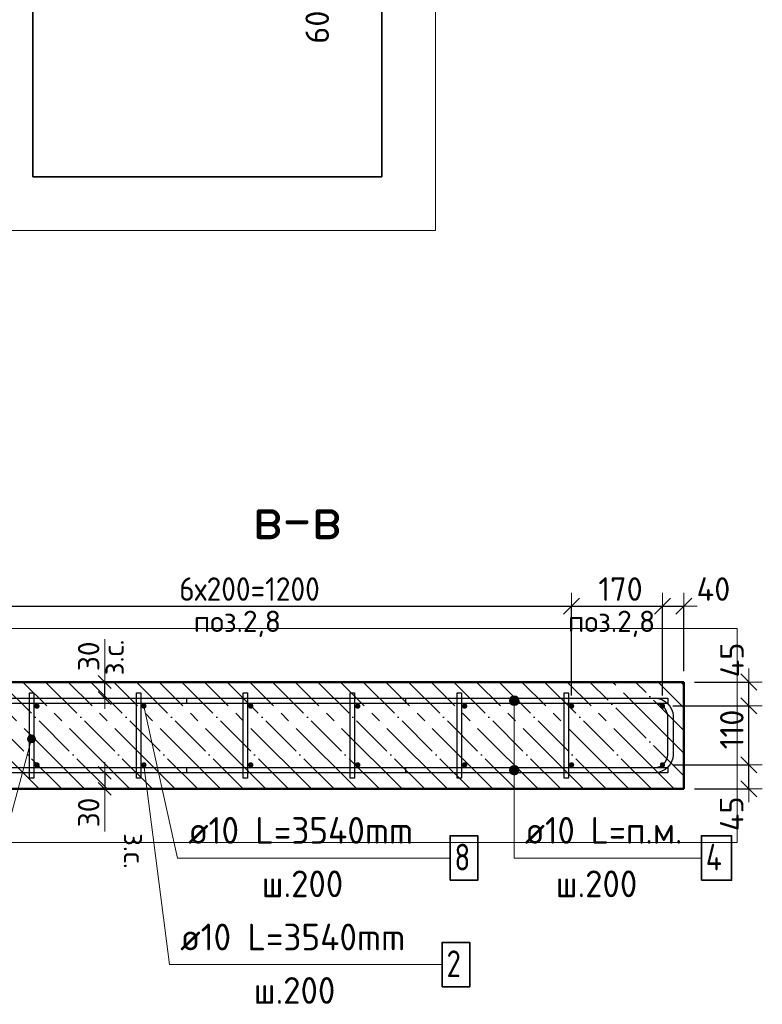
# Model space of a CAD drawing. Header units: millimetres. Extents: x -19950 to 69837, y -2757 to 40090.
# Tile 56 of 136: x 2708 to 4097, y 4899 to 6742. Entities that reach past the tile are written whole.
import ezdxf

# ---------------------------------------------------------------- set-up
doc = ezdxf.new("R2010")
doc.units = ezdxf.units.MM
doc.header["$PDMODE"] = 65
doc.linetypes.add('______11', pattern=[100, 80, -10, 0, -10])
doc.linetypes.add('______5', pattern=[220, 160, -20, 20, -20])
for name, color, linetype, lineweight in [('Standard', 7, 'Continuous', 25), ('Арм.стержн. Арматура края', 96, 'Continuous', 35), ('Арм.стержн. вертикальными 1', 22, 'Continuous', 35), ('Арм.стержн.горизонт. 1', 180, 'Continuous', 35), ('Размерная линия_ общее', 7, 'Continuous', 13), ('Размерная линия_ общее_1', 7, 'Continuous', 13)]:
    doc.layers.add(name, color=color, linetype=linetype, lineweight=lineweight)
doc.layers.add('Арм.стержн.Стяжки', color=7, linetype='Continuous', lineweight=35, true_color=0x501e0f)
doc.styles.add('ISOCPEUR', font='ISOCPEUR')
doc.dimstyles.new('DIMSTYLE_3', dxfattribs={"dimtxt": 40, "dimasz": 40, "dimexe": 0, "dimexo": 0.001, "dimgap": 20, "dimtad": 2, "dimdec": 0, "dimrnd": 5, "dimzin": 12, "dimdsep": 46, "dimtxsty": 'ISOCPEUR', "dimblk1": 'ALL_ML_STRICH', "dimblk2": 'ALL_ML_STRICH', "dimsah": 1, "dimcen": 0, "dimse1": 1, "dimse2": 1, "dimclrd": 7, "dimclre": 256, "dimclrt": 7, "dimadec": 0, "dimazin": 0, "dimtfac": 1, "dimtdec": 0, "dimtix": 1, "dimtmove": 2, "dimatfit": 3, "dimfxl": 0, "dimtvp": 1.2, "dimtzin": 0, "dimlwd": 0, "dimlwe": -3, "dimarcsym": 0})
doc.dimstyles.new('DIMSTYLE_5', dxfattribs={"dimtxt": 44, "dimasz": 50, "dimexe": 0, "dimexo": 0, "dimgap": 22, "dimtad": 2, "dimdec": 0, "dimrnd": 5, "dimzin": 12, "dimdsep": 46, "dimtxsty": 'ISOCPEUR', "dimblk1": 'ALL_ML_STRICH', "dimblk2": 'ALL_ML_STRICH', "dimsah": 1, "dimcen": 0, "dimclrd": 7, "dimclre": 256, "dimclrt": 7, "dimadec": 0, "dimazin": 0, "dimtfac": 1, "dimtdec": 0, "dimtix": 1, "dimtmove": 2, "dimatfit": 3, "dimfxl": 0, "dimtvp": 1.2, "dimtzin": 0, "dimlwd": 0, "dimlwe": -3, "dimarcsym": 0})
doc.dimstyles.new('DIMSTYLE_7', dxfattribs={"dimtxt": 44, "dimasz": 50, "dimexe": 0, "dimexo": 0, "dimgap": 22, "dimtad": 2, "dimdec": 0, "dimrnd": 5, "dimzin": 12, "dimdsep": 46, "dimtxsty": 'ISOCPEUR', "dimblk1": 'ALL_ML_STRICH', "dimblk2": 'ALL_ML_STRICH', "dimsah": 1, "dimcen": 0, "dimclrd": 7, "dimclre": 256, "dimclrt": 7, "dimadec": 0, "dimazin": 0, "dimtfac": 1, "dimtdec": 0, "dimtix": 1, "dimtmove": 2, "dimatfit": 3, "dimfxl": 0, "dimtzin": 0, "dimlwd": 0, "dimlwe": -3, "dimarcsym": 0})

# ---------------------------------------------------------------- blocks, each defined once
blk = doc.blocks.new('ALL_ML_STRICH')
at = {"color": 0, "linetype": 'ByBlock', "lineweight": -2}
for p, q in [((0, -0.5), (0, 0.5)), ((-1, 0), (0.5, 0)), ((-0.3, -0.3), (0.3, 0.3))]:
    blk.add_line(p, q, dxfattribs=at)
blk = doc.blocks.new('*D32')
at = {"layer": 'DEFPOINTS', "color": 7, "linetype": 'Continuous', "lineweight": 13, "transparency": 33554687}
for p in [(3910.6, 5347.4), (3950.6, 5302.4), (4072.3, 5302.4)]:
    blk.add_point(p, dxfattribs=at)
at = {"layer": 'Размерная линия_ общее', "color": 253, "linetype": 'Continuous', "lineweight": -2, "true_color": 0xa0a0a0, "transparency": 33554687}
for p, q in [((3930.6, 5347.4), (4072.3, 5347.4)), ((3970.6, 5302.4), (4072.3, 5302.4))]:
    blk.add_line(p, q, dxfattribs=at)
at = {"layer": 'Размерная линия_ общее', "color": 7, "linetype": 'Continuous', "lineweight": -2, "transparency": 33554687}
blk.add_line((4072.3, 5302.4), (4072.3, 5347.4), dxfattribs=at)
at = {"layer": 'Размерная линия_ общее', "color": 7, "linetype": 'Continuous', "lineweight": 13, "transparency": 33554687, "xscale": 50, "yscale": 50, "zscale": 50}
for p, rotation in [((4072.3, 5347.4), 90), ((4072.3, 5302.4), 270)]:
    blk.add_blockref('ALL_ML_STRICH', p, dxfattribs=dict(at, rotation=rotation))
at = {"layer": 'Размерная линия_ общее', "color": 7, "linetype": 'Continuous', "lineweight": 13, "transparency": 33554687, "insert": (4040, 5255.7), "char_height": 44, "width": 88, "attachment_point": 5, "rotation": 90, "style": 'ISOCPEUR'}
blk.add_mtext('\\A1;{45}', dxfattribs=at)
blk = doc.blocks.new('*D33')
at = {"layer": 'DEFPOINTS', "color": 7, "linetype": 'Continuous', "lineweight": 13, "transparency": 33554687}
for p in [(3909.8, 5457.9), (3910.6, 5347.4), (4072.3, 5347.4)]:
    blk.add_point(p, dxfattribs=at)
at = {"layer": 'Размерная линия_ общее', "color": 253, "linetype": 'Continuous', "lineweight": -2, "true_color": 0xa0a0a0, "transparency": 33554687}
for p, q in [((3929.8, 5457.9), (4072.3, 5457.9)), ((3930.6, 5347.4), (4072.3, 5347.4))]:
    blk.add_line(p, q, dxfattribs=at)
at = {"layer": 'Размерная линия_ общее', "color": 7, "linetype": 'Continuous', "lineweight": -2, "transparency": 33554687}
blk.add_line((4072.3, 5347.4), (4072.3, 5457.9), dxfattribs=at)
at = {"layer": 'Размерная линия_ общее', "color": 7, "linetype": 'Continuous', "lineweight": 13, "transparency": 33554687, "xscale": 50, "yscale": 50, "zscale": 50}
for p, rotation in [((4072.3, 5457.9), 90), ((4072.3, 5347.4), 270)]:
    blk.add_blockref('ALL_ML_STRICH', p, dxfattribs=dict(at, rotation=rotation))
at = {"layer": 'Размерная линия_ общее', "color": 7, "linetype": 'Continuous', "lineweight": 13, "transparency": 33554687, "insert": (4040.3, 5413.6), "char_height": 44, "width": 132, "attachment_point": 5, "rotation": 90, "style": 'ISOCPEUR'}
blk.add_mtext('\\A1;{110}', dxfattribs=at)
blk = doc.blocks.new('*D34')
at = {"layer": 'DEFPOINTS', "color": 7, "linetype": 'Continuous', "lineweight": 13, "transparency": 33554687}
for p in [(3950.6, 5502.4), (3909.8, 5457.9), (4072.3, 5457.9)]:
    blk.add_point(p, dxfattribs=at)
at = {"layer": 'Размерная линия_ общее', "color": 253, "linetype": 'Continuous', "lineweight": -2, "true_color": 0xa0a0a0, "transparency": 33554687}
for p, q in [((3970.6, 5502.4), (4072.3, 5502.4)), ((3929.8, 5457.9), (4072.3, 5457.9))]:
    blk.add_line(p, q, dxfattribs=at)
at = {"layer": 'Размерная линия_ общее', "color": 7, "linetype": 'Continuous', "lineweight": -2, "transparency": 33554687}
blk.add_line((4072.3, 5457.9), (4072.3, 5502.4), dxfattribs=at)
at = {"layer": 'Размерная линия_ общее', "color": 7, "linetype": 'Continuous', "lineweight": 13, "transparency": 33554687, "xscale": 50, "yscale": 50, "zscale": 50}
for p, rotation in [((4072.3, 5502.4), 90), ((4072.3, 5457.9), 270)]:
    blk.add_blockref('ALL_ML_STRICH', p, dxfattribs=dict(at, rotation=rotation))
at = {"layer": 'Размерная линия_ общее', "color": 7, "linetype": 'Continuous', "lineweight": 13, "transparency": 33554687, "insert": (4040.6, 5543.6), "char_height": 44, "width": 88, "attachment_point": 5, "rotation": 90, "style": 'ISOCPEUR'}
blk.add_mtext('\\A1;{45}', dxfattribs=at)
blk = doc.blocks.new('*D36')
at = {"layer": 'DEFPOINTS', "color": 7, "linetype": 'Continuous', "lineweight": 13, "transparency": 33554687}
for p in [(2540.6, 5644.3), (2540.6, 5457.4), (3740.6, 5457.4)]:
    blk.add_point(p, dxfattribs=at)
at = {"layer": 'Размерная линия_ общее', "color": 253, "linetype": 'Continuous', "lineweight": -2, "true_color": 0xa0a0a0, "transparency": 33554687}
for p, q in [((2540.6, 5477.4), (2540.6, 5644.3)), ((3740.6, 5477.4), (3740.6, 5644.3))]:
    blk.add_line(p, q, dxfattribs=at)
at = {"layer": 'Размерная линия_ общее', "color": 7, "linetype": 'Continuous', "lineweight": -2, "transparency": 33554687}
blk.add_line((2540.6, 5644.3), (3740.6, 5644.3), dxfattribs=at)
at = {"layer": 'Размерная линия_ общее', "color": 7, "linetype": 'Continuous', "lineweight": 13, "transparency": 33554687, "xscale": 50, "yscale": 50, "zscale": 50, "rotation": 180}
blk.add_blockref('ALL_ML_STRICH', (2540.6, 5644.3), dxfattribs=at)
at = {"layer": 'Размерная линия_ общее', "color": 7, "linetype": 'Continuous', "lineweight": 13, "transparency": 33554687, "xscale": 50, "yscale": 50, "zscale": 50}
blk.add_blockref('ALL_ML_STRICH', (3740.6, 5644.3), dxfattribs=at)
at = {"layer": 'Размерная линия_ общее', "color": 7, "linetype": 'Continuous', "lineweight": 13, "transparency": 33554687, "insert": (3006.6, 5698.3), "char_height": 44, "width": 2.2, "attachment_point": 1, "line_spacing_factor": 0.60241, "style": 'ISOCPEUR'}
blk.add_mtext('\\W0.91;6х200=1200', dxfattribs=at)
blk = doc.blocks.new('*D37')
at = {"layer": 'DEFPOINTS', "color": 7, "linetype": 'Continuous', "lineweight": 13, "transparency": 33554687}
for p in [(3740.6, 5644.3), (3740.6, 5457.4), (3910.6, 5457.4)]:
    blk.add_point(p, dxfattribs=at)
at = {"layer": 'Размерная линия_ общее', "color": 253, "linetype": 'Continuous', "lineweight": -2, "true_color": 0xa0a0a0, "transparency": 33554687}
for p, q in [((3740.6, 5477.4), (3740.6, 5644.3)), ((3910.6, 5477.4), (3910.6, 5644.3))]:
    blk.add_line(p, q, dxfattribs=at)
at = {"layer": 'Размерная линия_ общее', "color": 7, "linetype": 'Continuous', "lineweight": -2, "transparency": 33554687}
blk.add_line((3740.6, 5644.3), (3910.6, 5644.3), dxfattribs=at)
at = {"layer": 'Размерная линия_ общее', "color": 7, "linetype": 'Continuous', "lineweight": 13, "transparency": 33554687, "xscale": 50, "yscale": 50, "zscale": 50, "rotation": 180}
blk.add_blockref('ALL_ML_STRICH', (3740.6, 5644.3), dxfattribs=at)
at = {"layer": 'Размерная линия_ общее', "color": 7, "linetype": 'Continuous', "lineweight": 13, "transparency": 33554687, "xscale": 50, "yscale": 50, "zscale": 50}
blk.add_blockref('ALL_ML_STRICH', (3910.6, 5644.3), dxfattribs=at)
at = {"layer": 'Размерная линия_ общее', "color": 7, "linetype": 'Continuous', "lineweight": 13, "transparency": 33554687, "insert": (3832.2, 5676.3), "char_height": 44, "width": 132, "attachment_point": 5, "style": 'ISOCPEUR'}
blk.add_mtext('\\A1;{170}', dxfattribs=at)
blk = doc.blocks.new('*D38')
at = {"layer": 'DEFPOINTS', "color": 7, "linetype": 'Continuous', "lineweight": 13, "transparency": 33554687}
for p in [(3910.6, 5644.3), (3950.6, 5502.4), (3910.6, 5457.4)]:
    blk.add_point(p, dxfattribs=at)
at = {"layer": 'Размерная линия_ общее', "color": 253, "linetype": 'Continuous', "lineweight": -2, "true_color": 0xa0a0a0, "transparency": 33554687}
for p, q in [((3910.6, 5477.4), (3910.6, 5644.3)), ((3950.6, 5522.4), (3950.6, 5644.3))]:
    blk.add_line(p, q, dxfattribs=at)
at = {"layer": 'Размерная линия_ общее', "color": 7, "linetype": 'Continuous', "lineweight": -2, "transparency": 33554687}
blk.add_line((3910.6, 5644.3), (3950.6, 5644.3), dxfattribs=at)
at = {"layer": 'Размерная линия_ общее', "color": 7, "linetype": 'Continuous', "lineweight": 13, "transparency": 33554687, "xscale": 50, "yscale": 50, "zscale": 50, "rotation": 180}
blk.add_blockref('ALL_ML_STRICH', (3910.6, 5644.3), dxfattribs=at)
at = {"layer": 'Размерная линия_ общее', "color": 7, "linetype": 'Continuous', "lineweight": 13, "transparency": 33554687, "xscale": 50, "yscale": 50, "zscale": 50}
blk.add_blockref('ALL_ML_STRICH', (3950.6, 5644.3), dxfattribs=at)
at = {"layer": 'Размерная линия_ общее', "color": 7, "linetype": 'Continuous', "lineweight": 13, "transparency": 33554687, "insert": (4005.9, 5676.3), "char_height": 44, "width": 88, "attachment_point": 5, "style": 'ISOCPEUR'}
blk.add_mtext('\\A1;{40}', dxfattribs=at)
blk = doc.blocks.new('*D53')
at = {"layer": 'DEFPOINTS', "color": 7, "linetype": 'Continuous', "lineweight": 13, "transparency": 33554687}
for p in [(2876, 5502.4), (2867.3, 5472.4), (2876, 5472.4)]:
    blk.add_point(p, dxfattribs=at)
at = {"layer": 'Размерная линия_ общее_1', "color": 7, "linetype": 'Continuous', "lineweight": -2, "transparency": 33554687}
blk.add_line((2867.3, 5472.4), (2867.3, 5502.4), dxfattribs=at)
at = {"layer": 'Размерная линия_ общее_1', "color": 7, "linetype": 'Continuous', "lineweight": 13, "transparency": 33554687, "xscale": 40, "yscale": 40, "zscale": 40}
for p, rotation in [((2867.3, 5502.4), 90), ((2867.3, 5472.4), 270)]:
    blk.add_blockref('ALL_ML_STRICH', p, dxfattribs=dict(at, rotation=rotation))
at = {"layer": 'Размерная линия_ общее_1', "color": 7, "linetype": 'Continuous', "lineweight": 13, "transparency": 33554687, "insert": (2863, 5514.9), "char_height": 40, "width": 2, "attachment_point": 1, "rotation": 90, "line_spacing_factor": 0.60241, "style": 'ISOCPEUR'}
blk.add_mtext('з.с.', dxfattribs=at)
at = {"layer": 'Размерная линия_ общее_1', "color": 7, "linetype": 'Continuous', "lineweight": 13, "transparency": 33554687, "insert": (2837.3, 5550.5), "char_height": 40, "width": 80, "attachment_point": 5, "rotation": 90, "style": 'ISOCPEUR'}
blk.add_mtext('\\A1;{30}', dxfattribs=at)
blk = doc.blocks.new('*D54')
at = {"layer": 'DEFPOINTS', "color": 7, "linetype": 'Continuous', "lineweight": 13, "transparency": 33554687}
for p in [(2867.3, 5332.4), (2876, 5332.4), (2876, 5302.4)]:
    blk.add_point(p, dxfattribs=at)
at = {"layer": 'Размерная линия_ общее_1', "color": 7, "linetype": 'Continuous', "lineweight": -2, "transparency": 33554687}
blk.add_line((2867.3, 5332.4), (2867.3, 5302.4), dxfattribs=at)
at = {"layer": 'Размерная линия_ общее_1', "color": 7, "linetype": 'Continuous', "lineweight": 13, "transparency": 33554687, "xscale": 40, "yscale": 40, "zscale": 40}
for p, rotation in [((2867.3, 5332.4), 90), ((2867.3, 5302.4), 270)]:
    blk.add_blockref('ALL_ML_STRICH', p, dxfattribs=dict(at, rotation=rotation))
at = {"layer": 'Размерная линия_ общее_1', "color": 7, "linetype": 'Continuous', "lineweight": 13, "transparency": 33554687, "insert": (2837.3, 5258.3), "char_height": 40, "width": 80, "attachment_point": 5, "rotation": 90, "style": 'ISOCPEUR'}
blk.add_mtext('\\A1;{30}', dxfattribs=at)
at = {"layer": 'Размерная линия_ общее_1', "color": 7, "linetype": 'Continuous', "lineweight": 13, "transparency": 33554687, "insert": (2943, 5219.8), "char_height": 40, "width": 2, "attachment_point": 1, "rotation": 270, "line_spacing_factor": 0.60241, "style": 'ISOCPEUR'}
blk.add_mtext('з.с.', dxfattribs=at)
blk = doc.blocks.new('*D229')
at = {"layer": 'DEFPOINTS', "color": 7, "linetype": 'Continuous', "lineweight": 13, "transparency": 33554687}
for p in [(3096.6, 6852.6), (3077.5, 6792.6), (3301.6, 6792.6)]:
    blk.add_point(p, dxfattribs=at)
at = {"layer": 'Размерная линия_ общее', "color": 253, "linetype": 'Continuous', "lineweight": -2, "true_color": 0xa0a0a0, "transparency": 33554687}
for p, q in [((3116.6, 6852.6), (3301.6, 6852.6)), ((3097.5, 6792.6), (3301.6, 6792.6))]:
    blk.add_line(p, q, dxfattribs=at)
at = {"layer": 'Размерная линия_ общее', "color": 7, "linetype": 'Continuous', "lineweight": -2, "transparency": 33554687}
blk.add_line((3301.6, 6792.6), (3301.6, 6852.6), dxfattribs=at)
at = {"layer": 'Размерная линия_ общее', "color": 7, "linetype": 'Continuous', "lineweight": 13, "transparency": 33554687, "xscale": 50, "yscale": 50, "zscale": 50}
for p, rotation in [((3301.6, 6852.6), 90), ((3301.6, 6792.6), 270)]:
    blk.add_blockref('ALL_ML_STRICH', p, dxfattribs=dict(at, rotation=rotation))
at = {"layer": 'Размерная линия_ общее', "color": 7, "linetype": 'Continuous', "lineweight": 13, "transparency": 33554687, "insert": (3264.8, 6727.6), "char_height": 44, "width": 88, "attachment_point": 5, "rotation": 90, "style": 'ISOCPEUR'}
blk.add_mtext('\\A1;{60}', dxfattribs=at)

msp = doc.modelspace()

# ---------------------------------------------------------------- hatches: boundary and pattern name
at = {"layer": 'Арм.стержн. вертикальными 1', "linetype": 'Continuous', "lineweight": 50, "transparency": 33554687}
for points in [[(2740.6, 5452.4), (2742.5, 5452.7), (2744.1, 5453.8), (2745.2, 5455.4), (2745.6, 5457.4), (2745.2, 5459.3), (2744.1, 5460.9), (2742.5, 5462), (2740.6, 5462.4), (2738.6, 5462), (2737, 5460.9), (2735.9, 5459.3), (2735.6, 5457.4), (2735.9, 5455.4), (2737, 5453.8), (2738.6, 5452.7)], [(2940.6, 5452.4), (2942.5, 5452.7), (2944.1, 5453.8), (2945.2, 5455.4), (2945.6, 5457.4), (2945.2, 5459.3), (2944.1, 5460.9), (2942.5, 5462), (2940.6, 5462.4), (2938.6, 5462), (2937, 5460.9), (2935.9, 5459.3), (2935.6, 5457.4), (2935.9, 5455.4), (2937, 5453.8), (2938.6, 5452.7)], [(3140.6, 5452.4), (3142.5, 5452.7), (3144.1, 5453.8), (3145.2, 5455.4), (3145.6, 5457.4), (3145.2, 5459.3), (3144.1, 5460.9), (3142.5, 5462), (3140.6, 5462.4), (3138.6, 5462), (3137, 5460.9), (3135.9, 5459.3), (3135.6, 5457.4), (3135.9, 5455.4), (3137, 5453.8), (3138.6, 5452.7)], [(3340.6, 5452.4), (3342.5, 5452.7), (3344.1, 5453.8), (3345.2, 5455.4), (3345.6, 5457.4), (3345.2, 5459.3), (3344.1, 5460.9), (3342.5, 5462), (3340.6, 5462.4), (3338.6, 5462), (3337, 5460.9), (3335.9, 5459.3), (3335.6, 5457.4), (3335.9, 5455.4), (3337, 5453.8), (3338.6, 5452.7)], [(3540.6, 5452.4), (3542.5, 5452.7), (3544.1, 5453.8), (3545.2, 5455.4), (3545.6, 5457.4), (3545.2, 5459.3), (3544.1, 5460.9), (3542.5, 5462), (3540.6, 5462.4), (3538.6, 5462), (3537, 5460.9), (3535.9, 5459.3), (3535.6, 5457.4), (3535.9, 5455.4), (3537, 5453.8), (3538.6, 5452.7)], [(3740.6, 5452.4), (3742.5, 5452.7), (3744.1, 5453.8), (3745.2, 5455.4), (3745.6, 5457.4), (3745.2, 5459.3), (3744.1, 5460.9), (3742.5, 5462), (3740.6, 5462.4), (3738.6, 5462), (3737, 5460.9), (3735.9, 5459.3), (3735.6, 5457.4), (3735.9, 5455.4), (3737, 5453.8), (3738.6, 5452.7)], [(3910.6, 5452.4), (3912.5, 5452.7), (3914.1, 5453.8), (3915.2, 5455.4), (3915.6, 5457.4), (3915.2, 5459.3), (3914.1, 5460.9), (3912.5, 5462), (3910.6, 5462.4), (3908.6, 5462), (3907, 5460.9), (3905.9, 5459.3), (3905.6, 5457.4), (3905.9, 5455.4), (3907, 5453.8), (3908.6, 5452.7)], [(2740.6, 5342.4), (2742.5, 5342.7), (2744.1, 5343.8), (2745.2, 5345.4), (2745.6, 5347.4), (2745.2, 5349.3), (2744.1, 5350.9), (2742.5, 5352), (2740.6, 5352.4), (2738.6, 5352), (2737, 5350.9), (2735.9, 5349.3), (2735.6, 5347.4), (2735.9, 5345.4), (2737, 5343.8), (2738.6, 5342.7)], [(2940.6, 5342.4), (2942.5, 5342.7), (2944.1, 5343.8), (2945.2, 5345.4), (2945.6, 5347.4), (2945.2, 5349.3), (2944.1, 5350.9), (2942.5, 5352), (2940.6, 5352.4), (2938.6, 5352), (2937, 5350.9), (2935.9, 5349.3), (2935.6, 5347.4), (2935.9, 5345.4), (2937, 5343.8), (2938.6, 5342.7)], [(3140.6, 5342.4), (3142.5, 5342.7), (3144.1, 5343.8), (3145.2, 5345.4), (3145.6, 5347.4), (3145.2, 5349.3), (3144.1, 5350.9), (3142.5, 5352), (3140.6, 5352.4), (3138.6, 5352), (3137, 5350.9), (3135.9, 5349.3), (3135.6, 5347.4), (3135.9, 5345.4), (3137, 5343.8), (3138.6, 5342.7)], [(3340.6, 5342.4), (3342.5, 5342.7), (3344.1, 5343.8), (3345.2, 5345.4), (3345.6, 5347.4), (3345.2, 5349.3), (3344.1, 5350.9), (3342.5, 5352), (3340.6, 5352.4), (3338.6, 5352), (3337, 5350.9), (3335.9, 5349.3), (3335.6, 5347.4), (3335.9, 5345.4), (3337, 5343.8), (3338.6, 5342.7)], [(3540.6, 5342.4), (3542.5, 5342.7), (3544.1, 5343.8), (3545.2, 5345.4), (3545.6, 5347.4), (3545.2, 5349.3), (3544.1, 5350.9), (3542.5, 5352), (3540.6, 5352.4), (3538.6, 5352), (3537, 5350.9), (3535.9, 5349.3), (3535.6, 5347.4), (3535.9, 5345.4), (3537, 5343.8), (3538.6, 5342.7)], [(3740.6, 5342.4), (3742.5, 5342.7), (3744.1, 5343.8), (3745.2, 5345.4), (3745.6, 5347.4), (3745.2, 5349.3), (3744.1, 5350.9), (3742.5, 5352), (3740.6, 5352.4), (3738.6, 5352), (3737, 5350.9), (3735.9, 5349.3), (3735.6, 5347.4), (3735.9, 5345.4), (3737, 5343.8), (3738.6, 5342.7)], [(3910.6, 5342.4), (3912.5, 5342.7), (3914.1, 5343.8), (3915.2, 5345.4), (3915.6, 5347.4), (3915.2, 5349.3), (3914.1, 5350.9), (3912.5, 5352), (3910.6, 5352.4), (3908.6, 5352), (3907, 5350.9), (3905.9, 5349.3), (3905.6, 5347.4), (3905.9, 5345.4), (3907, 5343.8), (3908.6, 5342.7)]]:
    msp.add_hatch(color=4, dxfattribs=at).paths.add_polyline_path(points)
at = {"layer": 'Арм.стержн.горизонт. 1', "linetype": 'Continuous', "lineweight": 13, "transparency": 33554687}
for points in [[(3624.3, 5467.4), (3642.3, 5467.4), (3641, 5471.9)], [(3624.3, 5467.4), (3641, 5471.9), (3625.5, 5471.9)], [(3624.3, 5467.4), (3642.3, 5467.4), (3641, 5471.9)], [(3624.3, 5467.4), (3641, 5471.9), (3625.5, 5471.9)], [(3624.3, 5467.4), (3642.3, 5467.4), (3641, 5471.9)], [(3624.3, 5467.4), (3641, 5471.9), (3625.5, 5471.9)], [(3625.5, 5471.9), (3641, 5471.9), (3637.8, 5475.1)], [(3625.5, 5471.9), (3637.8, 5475.1), (3628.8, 5475.1)], [(3625.5, 5471.9), (3641, 5471.9), (3637.8, 5475.1)], [(3625.5, 5471.9), (3637.8, 5475.1), (3628.8, 5475.1)], [(3625.5, 5471.9), (3641, 5471.9), (3637.8, 5475.1)], [(3625.5, 5471.9), (3637.8, 5475.1), (3628.8, 5475.1)], [(3628.8, 5475.1), (3637.8, 5475.1), (3633.3, 5476.4)], [(3628.8, 5475.1), (3637.8, 5475.1), (3633.3, 5476.4)], [(3628.8, 5475.1), (3637.8, 5475.1), (3633.3, 5476.4)], [(3625.5, 5462.9), (3642.3, 5467.4), (3624.3, 5467.4)], [(3625.5, 5462.9), (3642.3, 5467.4), (3624.3, 5467.4)], [(3625.5, 5462.9), (3642.3, 5467.4), (3624.3, 5467.4)], [(3625.5, 5462.9), (3641, 5462.9), (3642.3, 5467.4)], [(3625.5, 5462.9), (3641, 5462.9), (3642.3, 5467.4)], [(3625.5, 5462.9), (3641, 5462.9), (3642.3, 5467.4)], [(3628.8, 5459.6), (3641, 5462.9), (3625.5, 5462.9)], [(3628.8, 5459.6), (3641, 5462.9), (3625.5, 5462.9)], [(3628.8, 5459.6), (3641, 5462.9), (3625.5, 5462.9)], [(3628.8, 5459.6), (3637.8, 5459.6), (3641, 5462.9)], [(3628.8, 5459.6), (3637.8, 5459.6), (3641, 5462.9)], [(3628.8, 5459.6), (3637.8, 5459.6), (3641, 5462.9)], [(3637.8, 5459.6), (3628.8, 5459.6), (3633.3, 5458.4)], [(3637.8, 5459.6), (3628.8, 5459.6), (3633.3, 5458.4)], [(3637.8, 5459.6), (3628.8, 5459.6), (3633.3, 5458.4)], [(3625.5, 5341.9), (3641, 5341.9), (3637.8, 5345.1)], [(3625.5, 5341.9), (3637.8, 5345.1), (3628.8, 5345.1)], [(3625.5, 5341.9), (3641, 5341.9), (3637.8, 5345.1)], [(3625.5, 5341.9), (3637.8, 5345.1), (3628.8, 5345.1)], [(3625.5, 5341.9), (3641, 5341.9), (3637.8, 5345.1)], [(3625.5, 5341.9), (3637.8, 5345.1), (3628.8, 5345.1)], [(3628.8, 5345.1), (3637.8, 5345.1), (3633.3, 5346.4)], [(3628.8, 5345.1), (3637.8, 5345.1), (3633.3, 5346.4)], [(3628.8, 5345.1), (3637.8, 5345.1), (3633.3, 5346.4)], [(3624.3, 5337.4), (3642.3, 5337.4), (3641, 5341.9)], [(3624.3, 5337.4), (3641, 5341.9), (3625.5, 5341.9)], [(3624.3, 5337.4), (3642.3, 5337.4), (3641, 5341.9)], [(3624.3, 5337.4), (3641, 5341.9), (3625.5, 5341.9)], [(3624.3, 5337.4), (3642.3, 5337.4), (3641, 5341.9)], [(3624.3, 5337.4), (3641, 5341.9), (3625.5, 5341.9)], [(3625.5, 5332.9), (3642.3, 5337.4), (3624.3, 5337.4)], [(3625.5, 5332.9), (3642.3, 5337.4), (3624.3, 5337.4)], [(3625.5, 5332.9), (3642.3, 5337.4), (3624.3, 5337.4)], [(3625.5, 5332.9), (3641, 5332.9), (3642.3, 5337.4)], [(3625.5, 5332.9), (3641, 5332.9), (3642.3, 5337.4)], [(3625.5, 5332.9), (3641, 5332.9), (3642.3, 5337.4)], [(3628.8, 5329.6), (3641, 5332.9), (3625.5, 5332.9)], [(3628.8, 5329.6), (3641, 5332.9), (3625.5, 5332.9)], [(3628.8, 5329.6), (3641, 5332.9), (3625.5, 5332.9)], [(3628.8, 5329.6), (3637.8, 5329.6), (3641, 5332.9)], [(3628.8, 5329.6), (3637.8, 5329.6), (3641, 5332.9)], [(3628.8, 5329.6), (3637.8, 5329.6), (3641, 5332.9)], [(3637.8, 5329.6), (3628.8, 5329.6), (3633.3, 5328.4)], [(3637.8, 5329.6), (3628.8, 5329.6), (3633.3, 5328.4)], [(3637.8, 5329.6), (3628.8, 5329.6), (3633.3, 5328.4)]]:
    msp.add_hatch(color=7, dxfattribs=at).paths.add_polyline_path(points)
at = {"layer": 'Арм.стержн.Стяжки', "linetype": 'Continuous', "lineweight": 13, "transparency": 33554687}
for points in [[(2723.3, 5397.9), (2737.8, 5397.8), (2725.3, 5401.2)], [(2723.3, 5394), (2737.8, 5393.9), (2723.3, 5397.9)], [(2723.3, 5397.9), (2737.8, 5393.9), (2737.8, 5397.8)], [(2725.3, 5401.2), (2735.9, 5401.1), (2728.6, 5403.1)], [(2725.3, 5401.2), (2737.8, 5397.8), (2735.9, 5401.1)], [(2728.6, 5403.1), (2735.9, 5401.1), (2732.5, 5403.1)], [(2725.2, 5390.7), (2735.8, 5390.6), (2723.3, 5394)], [(2723.3, 5394), (2735.8, 5390.6), (2737.8, 5393.9)], [(2732.5, 5388.7), (2725.2, 5390.7), (2728.6, 5388.7)], [(2725.2, 5390.7), (2732.5, 5388.7), (2735.8, 5390.6)]]:
    msp.add_hatch(color=7, dxfattribs=at).paths.add_polyline_path(points)

# ---------------------------------------------------------------- linework, layer by layer
at = {"layer": 'Standard', "color": 52, "linetype": 'Continuous', "lineweight": -3, "transparency": 33554687}
for p, q in [((2732.9, 10152.8), (2732.9, 6447.4)), ((2732.9, 6447.4), (2732.9, 10152.8)), ((3385.8, 10152.8), (3385.8, 6447.4)), ((3385.8, 6447.4), (3385.8, 10152.8)), ((3385.8, 6447.4), (2732.9, 6447.4)), ((2732.9, 6447.4), (3385.8, 6447.4))]:
    msp.add_line(p, q, dxfattribs=at)
at = {"layer": 'Standard', "color": 7, "linetype": 'Continuous', "lineweight": 13, "transparency": 33554687}
for p, q in [((2867.3, 5502.4), (2867.3, 5582.4)), ((2867.3, 5302.4), (2867.3, 5222.4))]:
    msp.add_line(p, q, dxfattribs=at)
at = {"layer": 'Standard', "color": 7, "linetype": 'Continuous', "lineweight": 50, "transparency": 33554687}
for p, q in [((3950.6, 5502.4), (2500.6, 5502.4)), ((3950.6, 5302.4), (3950.6, 5502.4)), ((2500.6, 5302.4), (3950.6, 5302.4))]:
    msp.add_line(p, q, dxfattribs=at)
at = {"layer": 'Standard', "color": 7, "linetype": '______5', "lineweight": -3, "transparency": 33554687}
for p, q in [((2744.7, 5302.4), (2544.7, 5502.4)), ((2829.5, 5302.4), (2629.5, 5502.4)), ((2914.4, 5302.4), (2714.4, 5502.4)), ((2999.2, 5302.4), (2799.2, 5502.4)), ((3084.1, 5302.4), (2884.1, 5502.4)), ((3168.9, 5302.4), (2968.9, 5502.4)), ((3253.8, 5302.4), (3053.8, 5502.4)), ((3338.6, 5302.4), (3138.6, 5502.4)), ((3423.5, 5302.4), (3223.5, 5502.4)), ((3508.3, 5302.4), (3308.3, 5502.4)), ((3593.2, 5302.4), (3393.2, 5502.4)), ((3678, 5302.4), (3478, 5502.4)), ((3762.9, 5302.4), (3562.9, 5502.4)), ((3847.7, 5302.4), (3647.7, 5502.4)), ((3932.6, 5302.4), (3732.6, 5502.4)), ((3950.6, 5369.2), (3817.4, 5502.4)), ((3950.6, 5454.1), (3902.3, 5502.4))]:
    msp.add_line(p, q, dxfattribs=at)
at = {"layer": 'Standard', "color": 7, "linetype": '______11', "lineweight": -3, "transparency": 33554687}
for p, q in [((2787.1, 5302.4), (2587.1, 5502.4)), ((2871.9, 5302.4), (2671.9, 5502.4)), ((2956.8, 5302.4), (2756.8, 5502.4)), ((3041.6, 5302.4), (2841.6, 5502.4)), ((3126.5, 5302.4), (2926.5, 5502.4)), ((3211.3, 5302.4), (3011.3, 5502.4)), ((3296.2, 5302.4), (3096.2, 5502.4)), ((3381, 5302.4), (3181, 5502.4)), ((3465.9, 5302.4), (3265.9, 5502.4)), ((3550.8, 5302.4), (3350.8, 5502.4)), ((3635.6, 5302.4), (3435.6, 5502.4)), ((3720.5, 5302.4), (3520.5, 5502.4)), ((3805.3, 5302.4), (3605.3, 5502.4)), ((3890.2, 5302.4), (3690.2, 5502.4)), ((3950.6, 5326.8), (3775, 5502.4)), ((3950.6, 5411.7), (3859.9, 5502.4)), ((3950.6, 5496.5), (3944.7, 5502.4))]:
    msp.add_line(p, q, dxfattribs=at)
at = {"layer": 'Standard', "color": 7, "linetype": 'Continuous', "lineweight": 13, "transparency": 33554687}
for points in [[(2632.9, 6347.4), (3485.8, 6347.4), (3485.8, 10252.8), (2632.9, 10252.8), (2632.9, 6347.4)], [(2400.6, 5602.4), (2400.6, 5202.4), (4050.6, 5202.4), (4050.6, 5602.4), (2400.6, 5602.4)]]:
    msp.add_lwpolyline(points, dxfattribs=at)
at = {"layer": 'Арм.стержн. Арматура края', "color": 4, "linetype": 'Continuous', "lineweight": 25, "transparency": 33554687}
for points in [[(2553.9, 5472.4), (3020.6, 5472.4), (3020.6, 5462.4), (2554.6, 5462.4)], [(2553.9, 5472.4), (3020.6, 5472.4), (3020.6, 5462.4), (2554.6, 5462.4)], [(3430.6, 5342.4), (3896.5, 5342.4), (3901, 5343), (3905.6, 5344.5), (3909.8, 5346.8), (3913.2, 5349.7), (3916.1, 5353.1), (3918.4, 5357.3), (3919.9, 5361.9), (3920.6, 5366.4), (3920.6, 5438.3), (3919.9, 5442.8), (3918.4, 5447.4), (3916.1, 5451.6), (3913.2, 5455), (3909.8, 5457.9), (3905.6, 5460.2), (3901, 5461.7), (3896.5, 5462.4), (3430.6, 5462.4), (3430.6, 5472.4), (3897.2, 5472.4), (3903.3, 5471.5), (3909.7, 5469.4), (3915.5, 5466.1), (3920.3, 5462.1), (3924.3, 5457.3), (3927.6, 5451.5), (3929.7, 5445.1), (3930.6, 5439), (3930.6, 5365.7), (3929.7, 5359.6), (3927.6, 5353.3), (3924.3, 5347.4), (3920.3, 5342.6), (3915.5, 5338.6), (3909.7, 5335.3), (3903.3, 5333.2), (3897.2, 5332.4), (3430.6, 5332.4), (3430.6, 5342.4)], [(3430.6, 5342.4), (3896.5, 5342.4), (3901, 5343), (3905.6, 5344.5), (3909.8, 5346.8), (3913.2, 5349.7), (3916.1, 5353.1), (3918.4, 5357.3), (3919.9, 5361.9), (3920.6, 5366.4), (3920.6, 5438.3), (3919.9, 5442.8), (3918.4, 5447.4), (3916.1, 5451.6), (3913.2, 5455), (3909.8, 5457.9), (3905.6, 5460.2), (3901, 5461.7), (3896.5, 5462.4), (3430.6, 5462.4), (3430.6, 5472.4), (3897.2, 5472.4), (3903.3, 5471.5), (3909.7, 5469.4), (3915.5, 5466.1), (3920.3, 5462.1), (3924.3, 5457.3), (3927.6, 5451.5), (3929.7, 5445.1), (3930.6, 5439), (3930.6, 5365.7), (3929.7, 5359.6), (3927.6, 5353.3), (3924.3, 5347.4), (3920.3, 5342.6), (3915.5, 5338.6), (3909.7, 5335.3), (3903.3, 5333.2), (3897.2, 5332.4), (3430.6, 5332.4), (3430.6, 5342.4)], [(2554.6, 5342.4), (3020.6, 5342.4), (3020.6, 5332.4)], [(2554.6, 5342.4), (3020.6, 5342.4), (3020.6, 5332.4)], [(3020.6, 5332.4), (2553.9, 5332.4)], [(3020.6, 5332.4), (2553.9, 5332.4)]]:
    msp.add_lwpolyline(points, dxfattribs=at)
at = {"layer": 'Арм.стержн. вертикальными 1', "color": 7, "linetype": 'Continuous', "lineweight": 13, "transparency": 33554687}
for p, q in [((3003.3, 5173.1), (2940.6, 5457.4)), ((2988.5, 4973.6), (2940.6, 5347.4)), ((3003.3, 5173.1), (3513.3, 5173.1)), ((2988.5, 4973.6), (3498.5, 4973.6))]:
    msp.add_line(p, q, dxfattribs=at)
at = {"layer": 'Арм.стержн. вертикальными 1', "color": 7, "linetype": 'Continuous', "lineweight": 35, "transparency": 33554687}
for points in [[(3513.3, 5131.5), (3565, 5131.5), (3565, 5214.8), (3513.3, 5214.8), (3513.3, 5131.5)], [(3498.5, 4932), (3550.2, 4932), (3550.2, 5015.3), (3498.5, 5015.3), (3498.5, 4932)]]:
    msp.add_lwpolyline(points, dxfattribs=at)
at = {"layer": 'Арм.стержн.горизонт. 1', "color": 52, "linetype": 'Continuous', "lineweight": 50, "transparency": 33554687}
for p, q in [((3950.6, 5502.4), (3950.6, 5502.4)), ((3950.6, 5302.4), (3950.6, 5302.4))]:
    msp.add_line(p, q, dxfattribs=at)
at = {"layer": 'Арм.стержн.горизонт. 1', "color": 7, "linetype": 'Continuous', "lineweight": 13, "transparency": 33554687}
for p, q in [((3633.3, 5476.4), (3633.3, 5476.4)), ((3633.3, 5476.4), (3633.3, 5476.4)), ((3633.3, 5476.4), (3633.3, 5476.4)), ((3624.3, 5467.4), (3624.3, 5467.4)), ((3624.3, 5467.4), (3624.3, 5467.4)), ((3624.3, 5467.4), (3624.3, 5467.4)), ((3633.3, 5173.1), (3633.3, 5467.4)), ((3633.3, 5173.1), (3633.3, 5467.4)), ((3633.3, 5173.1), (3633.3, 5467.4)), ((3633.3, 5458.4), (3633.3, 5458.4)), ((3633.3, 5458.4), (3633.3, 5458.4)), ((3633.3, 5458.4), (3633.3, 5458.4)), ((3642.3, 5467.4), (3642.3, 5467.4)), ((3642.3, 5467.4), (3642.3, 5467.4)), ((3642.3, 5467.4), (3642.3, 5467.4)), ((3633.3, 5346.4), (3633.3, 5346.4)), ((3633.3, 5346.4), (3633.3, 5346.4)), ((3633.3, 5346.4), (3633.3, 5346.4)), ((3624.3, 5337.4), (3624.3, 5337.4)), ((3624.3, 5337.4), (3624.3, 5337.4)), ((3624.3, 5337.4), (3624.3, 5337.4)), ((3633.3, 5173.1), (3633.3, 5337.4)), ((3633.3, 5173.1), (3633.3, 5337.4)), ((3633.3, 5173.1), (3633.3, 5337.4)), ((3633.3, 5328.4), (3633.3, 5328.4)), ((3633.3, 5328.4), (3633.3, 5328.4)), ((3633.3, 5328.4), (3633.3, 5328.4)), ((3642.3, 5337.4), (3642.3, 5337.4)), ((3642.3, 5337.4), (3642.3, 5337.4)), ((3642.3, 5337.4), (3642.3, 5337.4)), ((3633.3, 5173.1), (3983.3, 5173.1))]:
    msp.add_line(p, q, dxfattribs=at)
at = {"layer": 'Арм.стержн.горизонт. 1', "color": 4, "linetype": 'Continuous', "lineweight": 25, "transparency": 33554687}
for points in [[(2530.6, 5472.4), (3920.6, 5472.4), (3920.6, 5462.4), (2530.6, 5462.4), (2530.6, 5472.4)], [(2530.6, 5472.4), (3920.6, 5472.4), (3920.6, 5462.4), (2530.6, 5462.4), (2530.6, 5472.4)], [(2530.6, 5342.4), (3920.6, 5342.4), (3920.6, 5332.4), (2530.6, 5332.4), (2530.6, 5342.4)], [(2530.6, 5342.4), (3920.6, 5342.4), (3920.6, 5332.4), (2530.6, 5332.4), (2530.6, 5342.4)]]:
    msp.add_lwpolyline(points, dxfattribs=at)
at = {"layer": 'Арм.стержн.горизонт. 1', "color": 7, "linetype": 'Continuous', "lineweight": 35, "transparency": 33554687}
msp.add_lwpolyline([(3983.3, 5131.5), (4040, 5131.5), (4040, 5214.8), (3983.3, 5214.8), (3983.3, 5131.5)], dxfattribs=at)
at = {"layer": 'Арм.стержн.горизонт. 1', "color": 7, "linetype": 'Continuous', "lineweight": 13, "transparency": 33554687}
for centre in [(3633.3, 5467.4), (3633.3, 5467.4), (3633.3, 5467.4), (3633.3, 5337.4), (3633.3, 5337.4), (3633.3, 5337.4)]:
    msp.add_circle(centre, 9, dxfattribs=at)
at = {"layer": 'Арм.стержн.Стяжки', "color": 7, "linetype": 'Continuous', "lineweight": 13, "transparency": 33554687}
for p, q in [((2723.3, 5397.9), (2723.3, 5397.9)), ((2732.5, 5403.1), (2732.5, 5403.1)), ((2669.1, 5169.8), (2730.6, 5395.9)), ((2728.6, 5388.7), (2728.6, 5388.7)), ((2737.8, 5393.9), (2737.8, 5393.9))]:
    msp.add_line(p, q, dxfattribs=at)
at = {"layer": 'Арм.стержн.Стяжки', "color": 40, "linetype": 'Continuous', "lineweight": 25, "transparency": 33554687}
for points in [[(2726.6, 5322.4), (2726.6, 5482.4), (2734.6, 5482.4), (2734.6, 5322.4), (2726.6, 5322.4)], [(2926.6, 5322.4), (2926.6, 5482.4), (2934.6, 5482.4), (2934.6, 5322.4), (2926.6, 5322.4)], [(3126.6, 5322.4), (3126.6, 5482.4), (3134.6, 5482.4), (3134.6, 5322.4), (3126.6, 5322.4)], [(3326.6, 5322.4), (3326.6, 5482.4), (3334.6, 5482.4), (3334.6, 5322.4), (3326.6, 5322.4)], [(3526.6, 5322.4), (3526.6, 5482.4), (3534.6, 5482.4), (3534.6, 5322.4), (3526.6, 5322.4)], [(3726.6, 5322.4), (3726.6, 5482.4), (3734.6, 5482.4), (3734.6, 5322.4), (3726.6, 5322.4)]]:
    msp.add_lwpolyline(points, dxfattribs=at)
at = {"layer": 'Арм.стержн.Стяжки', "color": 7, "linetype": 'Continuous', "lineweight": 13, "transparency": 33554687}
msp.add_circle((2730.6, 5395.9), 7.5, dxfattribs=at)

# ---------------------------------------------------------------- texts
at = {"layer": 'Standard', "color": 7, "linetype": 'Continuous', "lineweight": 13, "transparency": 33554687, "style": 'ISOCPEUR'}
for s, insert, char_height, width, attachment_point in [('\\A1;{\\fISOCPEUR|i0|b0;\\H80.000000;\\W1.000000;\\C7;в-в}\\P', (3143.8, 5809.6), 80, 204.522, 4), ('\\A1;{\\fISOCPEUR|i0|b0;\\H40.000000;\\W1.000000;\\C7;поз.2,8}\\P', (3033.7, 5586.6), 40, 183.07, 7), ('\\A1;{\\fISOCPEUR|i0|b0;\\H40.000000;\\W1.000000;\\C7;поз.2,8}\\P', (3733.7, 5586.6), 40, 183.07, 7)]:
    msp.add_mtext(s, dxfattribs=dict(at, insert=insert, char_height=char_height, width=width, attachment_point=attachment_point))
at = {"layer": 'Арм.стержн. вертикальными 1', "color": 7, "linetype": 'Continuous', "lineweight": 25, "transparency": 33554687, "char_height": 50, "attachment_point": 7, "style": 'ISOCPEUR'}
for s, insert, width in [('\\W0.96;ø10 L=3540mm ', (3023.3, 5199.8), 493.775), ('\\W0.78;8', (3521.6, 5149.8), 54.401), ('\\W0.95;ш.200 ', (3160.8, 5099.8), 218.666), ('\\W0.96;ø10 L=3540mm ', (3008.5, 5000.3), 493.775), ('\\W0.78;2', (3506.8, 4950.3), 54.401), ('\\W0.95;ш.200 ', (3146, 4900.3), 218.666)]:
    msp.add_mtext(s, dxfattribs=dict(at, insert=insert, width=width))
at = {"layer": 'Арм.стержн.горизонт. 1', "color": 7, "linetype": 'Continuous', "lineweight": 25, "transparency": 33554687, "char_height": 50, "attachment_point": 7, "style": 'ISOCPEUR'}
for s, insert, width in [('\\W0.94;ø10 L=п.м.', (3653.3, 5199.8), 333.305), ('\\W0.80;4', (3991.6, 5149.8), 59.972), ('\\W0.95;ш.200 ', (3710.8, 5099.8), 218.666)]:
    msp.add_mtext(s, dxfattribs=dict(at, insert=insert, width=width))

# ---------------------------------------------------------------- dimensions: what is measured, and where the dimension line sits
at = {"layer": 'Размерная линия_ общее', "color": 7, "linetype": 'Continuous', "lineweight": 13, "transparency": 33554687}
for base, p1, p2, picture, middle in [((3301.6, 6852.6), (3097.5, 6792.6), (3116.6, 6852.6), '*D229', (3264.8, 6727.6)), ((4072.3399, 5502.3591), (3929.8098, 5457.8726), (3970.5578, 5502.3591), '*D34', (4040.5871, 5543.5839)), ((4072.3399, 5457.8726), (3930.5578, 5347.3588), (3929.8098, 5457.8726), '*D33', (4040.3399, 5413.6157)), ((4072.3, 5347.4), (3970.6, 5302.4), (3930.6, 5347.4), '*D32', (4040, 5255.7))]:
    dim = msp.add_linear_dim(base=base, p1=p1, p2=p2, angle=90, dimstyle='DIMSTYLE_5', override={"dimpost": '<>', "dimclrd": 7, "dimclre": 253, "dimclrt": 7, "dimlwd": 0, "dimlwe": 65533}, dxfattribs=at)
    dim.commit()
    dim.dimension.update_dxf_attribs({"geometry": picture, "text_midpoint": middle, "dimtype": 160})
dim = msp.add_linear_dim(base=(3740.6, 5644.3), p1=(2540.6, 5477.4), p2=(3740.6, 5477.4), text='\\W0.91;6х200=1200', dimstyle='DIMSTYLE_7', override={"dimpost": '<>', "dimclrd": 7, "dimclre": 253, "dimclrt": 7, "dimlwd": 0, "dimlwe": 65533}, dxfattribs=at)
dim.commit()
dim.dimension.update_dxf_attribs({"geometry": '*D36', "text_midpoint": (3140.6, 5666.3), "dimtype": 160})
for base, p1, p2, dimstyle, picture, middle in [((3910.6, 5644.3), (3740.6, 5477.4), (3910.6, 5477.4), 'DIMSTYLE_7', '*D37', (3832.2, 5676.3)), ((3950.6, 5644.3), (3910.6, 5477.4), (3950.6, 5522.4), 'DIMSTYLE_5', '*D38', (4005.9, 5676.3))]:
    dim = msp.add_linear_dim(base=base, p1=p1, p2=p2, dimstyle=dimstyle, override={"dimpost": '<>', "dimclrd": 7, "dimclre": 253, "dimclrt": 7, "dimlwd": 0, "dimlwe": 65533}, dxfattribs=at)
    dim.commit()
    dim.dimension.update_dxf_attribs({"geometry": picture, "text_midpoint": middle, "dimtype": 160})
at = {"layer": 'Размерная линия_ общее_1', "color": 7, "linetype": 'Continuous', "lineweight": 13, "transparency": 33554687}
for base, p1, p2, angle, picture, middle in [((2867.3, 5502.4), (2876, 5472.4), (2876, 5502.4), 90, '*D53', (2837.3, 5550.5)), ((2867.3, 5302.4), (2876, 5332.4), (2876, 5302.4), 270, '*D54', (2837.3, 5258.3))]:
    dim = msp.add_linear_dim(base=base, p1=p1, p2=p2, angle=angle, text='<>\\Xз.с.', dimstyle='DIMSTYLE_3', override={"dimpost": '<>', "dimclrd": 7, "dimclre": 253, "dimclrt": 7, "dimlwd": 0, "dimlwe": 65533}, dxfattribs=at)
    dim.commit()
    dim.dimension.update_dxf_attribs({"geometry": picture, "text_midpoint": middle, "dimtype": 160})

doc.saveas('drawing.dxf')
